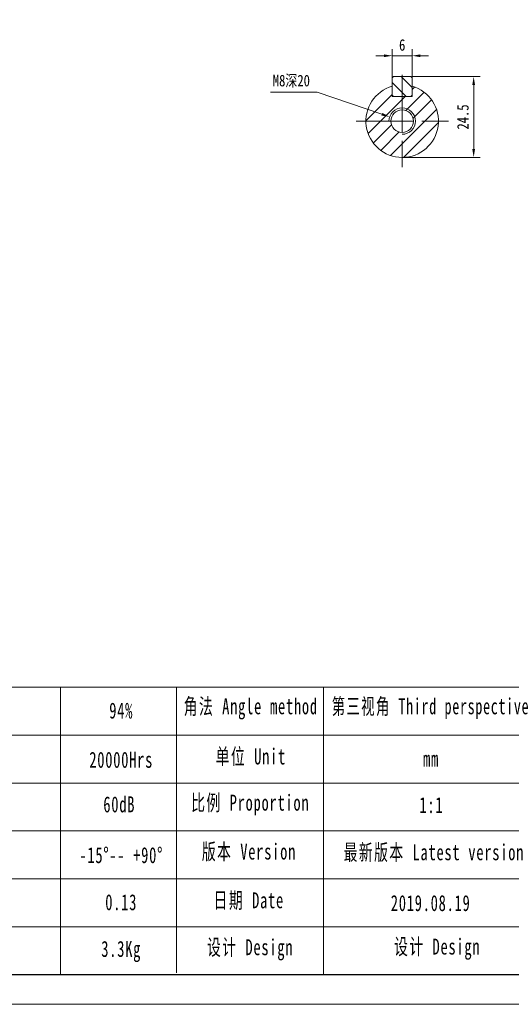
# Model space of a CAD drawing. Header units: millimetres. Extents: x -121 to 641, y -114 to 425.
# Tile 3 of 5: x 238 to 387, y -114 to 185. Entities that reach past the tile are written whole.
import ezdxf

# ---------------------------------------------------------------- set-up
doc = ezdxf.new("R2010")
doc.units = ezdxf.units.MM
doc.header["$LTSCALE"] = 10
doc.linetypes.add('CENTER', pattern=[2, 1.25, -0.25, 0.25, -0.25])
doc.layers.get('0').update_dxf_attribs({"lineweight": 18})
for name, color, linetype, lineweight in [('3中心线层', 1, 'CENTER', 18), ('5剖面线层', 2, 'Continuous', 18), ('图框_外框线', 7, 'Continuous', 18)]:
    doc.layers.add(name, color=color, linetype=linetype, lineweight=lineweight)
doc.styles.add('TH_GBDIM', font='txt', dxfattribs={"width": 0.8})
doc.styles.add('标准', font='txt', dxfattribs={"width": 0.667})
doc.dimstyles.new('TH_GBDIM', dxfattribs={"dimtxt": 3.5, "dimasz": 2.5, "dimexe": 2, "dimexo": 0, "dimgap": 1.5, "dimtad": 1, "dimdec": 1, "dimdsep": 46, "dimtxsty": 'TH_GBDIM', "dimcen": 2.5, "dimdle": 5, "dimclrd": 4, "dimclre": 4, "dimclrt": 3, "dimadec": 0, "dimazin": 0, "dimtfac": 0.714286, "dimtdec": 1, "dimtmove": 0, "dimatfit": 3, "dimfxl": 0, "dimtolj": 1, "dimarcsym": 0})

# ---------------------------------------------------------------- blocks, each defined once
blk = doc.blocks.new('*X25')
for points in [[(374.93, 165), (375.76, 165), (375.34, 167.5)], [(374.93, 145.5), (375.76, 145.5), (375.34, 143)]]:
    blk.add_hatch(color=4).paths.add_polyline_path(points, flags=0)
at = {"color": 4}
for p, q in [((356.67, 167.5), (377.34, 167.5)), ((375.34, 145.5), (375.34, 165)), ((353.67, 143), (377.34, 143))]:
    blk.add_line(p, q, dxfattribs=at)
at = {"color": 3, "insert": (372.09, 155.25), "char_height": 3.5, "width": 15.0267, "attachment_point": 5, "rotation": 90, "style": 'TH_GBDIM'}
blk.add_mtext('24.5', dxfattribs=at)
blk = doc.blocks.new('*X26')
blk.add_hatch(color=4).paths.add_polyline_path([(347.65, 156.48), (347.38, 155.7), (349.88, 155.29)], flags=0)
at = {"color": 4}
for p, q in [((313.72, 162.74), (327.93, 162.74)), ((327.93, 162.74), (347.52, 156.09)), ((353.67, 151.5), (353.67, 156.5)), ((351.17, 154), (356.17, 154))]:
    blk.add_line(p, q, dxfattribs=at)
at = {"color": 3, "insert": (320.08, 166.12), "char_height": 3.5, "width": 23.3956, "attachment_point": 5, "style": 'TH_GBDIM'}
blk.add_mtext('M8深20', dxfattribs=at)
blk = doc.blocks.new('*X27')
for points in [[(348.17, 174.24), (348.17, 173.41), (350.67, 173.83)], [(359.17, 174.24), (359.17, 173.41), (356.67, 173.83)]]:
    blk.add_hatch(color=4).paths.add_polyline_path(points, flags=0)
at = {"color": 4}
for p, q in [((348.17, 173.83), (345.67, 173.83)), ((350.67, 167.1), (350.67, 175.83)), ((356.67, 173.83), (350.67, 173.83)), ((356.67, 167.1), (356.67, 175.83)), ((359.17, 173.83), (361.67, 173.83))]:
    blk.add_line(p, q, dxfattribs=at)
at = {"color": 3, "insert": (353.67, 177.08), "char_height": 3.5, "width": 3.1733, "attachment_point": 5, "style": 'TH_GBDIM'}
blk.add_mtext('6', dxfattribs=at)

msp = doc.modelspace()

# ---------------------------------------------------------------- hatches: boundary and pattern name
at = {"layer": '5剖面线层'}
h = msp.add_hatch(dxfattribs=at)
h.set_pattern_fill('ANSI31', color=256, style=0, pattern_type=0)
h.set_pattern_definition([(135, (0, 0), (-2.245064, -2.245064), [])])
h.paths.add_polyline_path([(356.67, 167.5), (353.67, 167.5), (353.67, 161.5), (356.67, 161.5)], flags=0)
h.paths.add_polyline_path([(353.67, 167.5), (350.67, 167.5), (350.67, 161.5), (353.67, 161.5)], flags=0)
h = msp.add_hatch(dxfattribs=at)
h.set_pattern_fill('ANSI31', color=256, style=0, pattern_type=0)
edge = h.paths.add_edge_path(flags=0)
edge.add_line((364.67, 154), (357.67, 154))
edge.add_arc((353.67, 154), 4, 270, 360, ccw=False)
edge.add_line((353.67, 150), (353.67, 143))
edge.add_arc((353.67, 154), 11, 270, 360)
edge = h.paths.add_edge_path(flags=0)
edge.add_line((356.67, 164.58), (356.67, 161.5))
edge.add_line((356.67, 161.5), (353.67, 161.5))
edge.add_line((353.67, 161.5), (353.67, 158))
edge.add_arc((353.67, 154), 4, 0, 90, ccw=False)
edge.add_line((357.67, 154), (364.67, 154))
edge.add_arc((353.67, 154), 11, 360, 434.1734)
edge = h.paths.add_edge_path(flags=0)
edge.add_line((353.67, 161.5), (350.67, 161.5))
edge.add_line((350.67, 161.5), (350.67, 164.58))
edge.add_arc((353.67, 154), 11, 105.8266, 180)
edge.add_line((342.67, 154), (350.27, 154))
edge.add_arc((353.67, 154), 3.4, 90, 180, ccw=False)
edge.add_line((353.67, 157.4), (353.67, 161.5))
edge = h.paths.add_edge_path(flags=0)
edge.add_arc((353.67, 154), 4, 180, 270, ccw=False)
edge.add_line((349.67, 154), (342.67, 154))
edge.add_arc((353.67, 154), 11, 180, 270)
edge.add_line((353.67, 143), (353.67, 150))
edge = h.paths.add_edge_path(flags=0)
edge.add_line((350.27, 154), (349.67, 154))
edge.add_arc((353.67, 154), 4, 180, 270)
edge.add_line((353.67, 150), (353.67, 150.6))
edge.add_arc((353.67, 154), 3.4, 180, 270, ccw=False)
edge = h.paths.add_edge_path(flags=0)
edge.add_line((357.67, 154), (357.07, 154))
edge.add_arc((353.67, 154), 3.4, 270, 360, ccw=False)
edge.add_line((353.67, 150.6), (353.67, 150))
edge.add_arc((353.67, 154), 4, 270, 360)
edge = h.paths.add_edge_path(flags=0)
edge.add_line((353.67, 158), (353.67, 157.4))
edge.add_arc((353.67, 154), 3.4, 0, 90, ccw=False)
edge.add_line((357.07, 154), (357.67, 154))
edge.add_arc((353.67, 154), 4, 0, 90)

# ---------------------------------------------------------------- linework, layer by layer
for p, q in [((351.07, 167.5), (350.67, 167.1)), ((351.07, 167.5), (350.67, 167.1)), ((351.07, 167.5), (356.27, 167.5)), ((351.07, 167.5), (356.27, 167.5)), ((356.27, 167.5), (356.67, 167.1)), ((356.27, 167.5), (356.67, 167.1)), ((350.67, 167.1), (350.67, 161.9)), ((350.67, 167.1), (350.67, 161.9)), ((356.67, 167.1), (356.67, 161.9)), ((356.67, 167.1), (356.67, 161.9)), ((351.07, 161.5), (350.67, 161.9)), ((350.67, 161.5), (350.67, 161.9)), ((351.07, 161.5), (350.67, 161.5)), ((351.07, 161.5), (356.27, 161.5)), ((356.67, 161.9), (356.27, 161.5)), ((356.67, 161.5), (356.27, 161.5)), ((356.67, 161.9), (356.67, 161.5))]:
    msp.add_line(p, q)
msp.add_circle((353.67, 154), 3.4)
msp.add_arc((353.67, 154), 11, 105.8266, 74.1734)
msp.add_arc((353.67, 154), 11, 105.8266, 74.1734)
at = {"color": 4}
msp.add_arc((353.67, 154), 4, 270, 180, dxfattribs=at)
at = {"layer": '3中心线层'}
for p, q in [((353.67, 168), (353.67, 140)), ((339.67, 154), (367.67, 154)), ((339.67, 154), (367.67, 154)), ((339.67, 154), (367.67, 154))]:
    msp.add_line(p, q, dxfattribs=at)
at = {"layer": '图框_外框线'}
for p, q in [((-53.79, -17.7), (631.74, -17.7)), ((250.06, -17.7), (250.06, -104.77)), ((285.29, -17.7), (285.29, -104.29)), ((329.77, -17.7), (329.77, -104.77)), ((11.9, -32.23), (397.18, -32.23)), ((-53.79, -46.76), (631.74, -46.76)), ((11.9, -61.28), (631.74, -61.28)), ((11.9, -75.81), (631.74, -75.81)), ((11.9, -90.34), (631.74, -90.34))]:
    msp.add_line(p, q, dxfattribs=at)
at = {"layer": '图框_外框线', "color": 3}
msp.add_lwpolyline([(-121.1, -113.84), (640.81, -113.84), (640.81, 424.93), (-121.1, 424.93)], close=True, dxfattribs=at)
at = {"layer": '图框_外框线', "color": 3, "lineweight": 25}
msp.add_lwpolyline([(-75.75, -104.77), (631.74, -104.77), (631.74, 415.86), (-75.75, 415.86)], close=True, dxfattribs=at)

# ---------------------------------------------------------------- texts
at = {"layer": '图框_外框线', "color": 1, "attachment_point": 2, "style": '标准'}
for s, insert, char_height, width in [('\\T1.1;角法 Angle method ', (307.77, -21.04), 4.8428, 61.9336), ('\\T1.1;第三视角 Third perspective', (363.31, -21.04), 4.8428, 74.2233), ('\\T1.1;94%', (268.49, -22.34), 4.843, 61.9336), ('\\T1.1;单位 Unit', (307.79, -36.25), 4.8428, 61.9336), ('\\T1.1;20000Hrs', (268.49, -37.26), 4.8428, 61.9336), ('\\T1.1;mm', (362.4, -36.94), 4.843, 61.9336), ('\\T1.1;60dB', (267.9, -50.78), 4.843, 31.9571), ('\\T1.1;比例 Proportion', (307.62, -50.27), 4.8428, 41.7001), ('\\T1.1;1:1', (362.51, -50.99), 4.843, 61.9336), ('\\T1.1;版本 Version', (307.22, -65.1), 4.8428, 61.9336), ('\\T1.1;最新版本 Latest version', (363.27, -65.31), 4.8428, 61.9336), ('\\T1.1;-15%%D-- +90%%D', (268.49, -66.18), 4.8428, 41.5432), ('\\T1.1;0.13', (268.49, -80.46), 4.843, 32.7543), ('\\T1.1;日期 Date', (307.17, -79.87), 4.8428, 61.9336), ('\\T1.1;2019.08.19', (362.3, -80.72), 4.8428, 61.9336), ('\\T1.1;3.3Kg', (268.49, -94.62), 4.8428, 32.4027), ('\\T1.1;设计 Design', (307.57, -94.1), 4.8428, 61.9336), ('\\T1.1;设计 Design', (364.28, -93.91), 4.8428, 61.9336)]:
    msp.add_mtext(s, dxfattribs=dict(at, insert=insert, char_height=char_height, width=width))

# ---------------------------------------------------------------- dimensions: what is measured, and where the dimension line sits
dim = msp.add_linear_dim(base=(350.67, 173.83), p1=(356.67, 167.1), p2=(350.67, 167.1), dimstyle='TH_GBDIM', override={"dimsah": 1, "dimtzin": 0})
dim.commit()
dim.dimension.update_dxf_attribs({"geometry": '*X27', "text_midpoint": (353.67, 173.83), "dimtype": 160})
dim = msp.add_diameter_dim_2p(p1=(357.46, 152.71), p2=(349.88, 155.29), text='M8深20', dimstyle='TH_GBDIM', override={"dimtih": 1, "dimtoh": 1, "dimpost": '%%C<>', "dimsah": 1, "dimtofl": 0, "dimtzin": 0})
dim.commit()
dim.dimension.update_dxf_attribs({"geometry": '*X26', "text_midpoint": (327.93, 162.74), "dimtype": 163})
dim = msp.add_linear_dim(base=(375.34, 167.5), p1=(353.67, 143), p2=(356.67, 167.5), angle=90, dimstyle='TH_GBDIM', override={"dimsah": 1, "dimtzin": 0})
dim.commit()
dim.dimension.update_dxf_attribs({"geometry": '*X25', "text_midpoint": (372.09, 155.25)})

doc.saveas('drawing.dxf')
